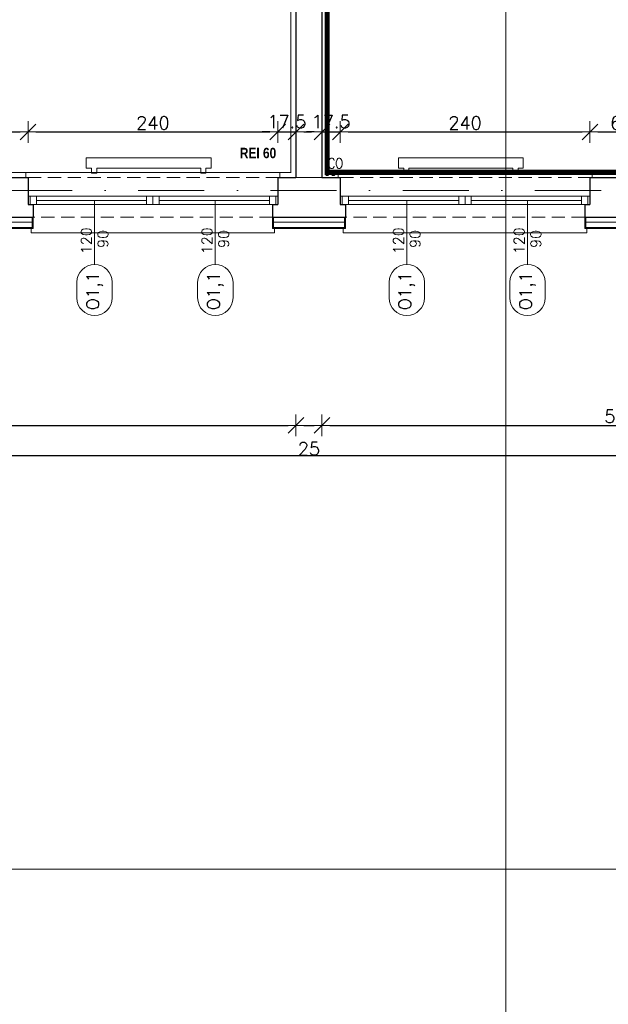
# Model space of a CAD drawing. Header units: millimetres. Extents: x 23192 to 177760, y -399809 to -79279.
# Tile 113 of 256: x 50813 to 51379, y -196383 to -195436. Entities that reach past the tile are written whole.
import ezdxf
from ezdxf.enums import TextEntityAlignment as Align

# ---------------------------------------------------------------- set-up
doc = ezdxf.new("R2010")
doc.units = ezdxf.units.MM
for name, pattern in [('2_3', [1, 0.5, -0.5]), ('DASHDOT', [25.4, 12.7, -6.35, 0, -6.35]), ('HIDDEN', [9.525, 6.35, -3.175]), ('STRICHLINIE', [0.75, 0.5, -0.25])]:
    doc.linetypes.add(name, pattern=pattern)
doc.layers.get('0').update_dxf_attribs({"lineweight": 0})
for name, color, linetype, lineweight in [('! WYPOSAŻENIE', 252, 'Continuous', 5), ('!! 0_ Istn-okna', 6, 'Continuous', 13), ('!! 0_ Istn-sciany', 3, 'Continuous', 30), ('!! 0_ Istn-widok', 1, 'Continuous', 15), ('!! 0_Istn-armatura', 6, 'Continuous', 9), ('!! 0_Istn-cienka', 4, 'Continuous', 9), ('!! 0_Opis_okna', 8, 'Continuous', 15), ('!! 1  WYDZIELENIE PPOŻ', 252, 'Continuous', 0), ('!! 1_ tynk zewn  - nowy', 21, 'Continuous', 20), ('!! 1_PROJ Sciany', 2, 'Continuous', 40), ('!! 2_ remont Ocieplenie', 4, 'ZIGZAG', 5), ('!! wymiary osi', 250, 'Continuous', 9), ('0-osie-liniA', 14, 'DASHDOT', 5)]:
    doc.layers.add(name, color=color, linetype=linetype, lineweight=lineweight)
doc.layers.add('!! 0_Istn-grzejniki', color=7, linetype='Continuous', lineweight=0, plot=False)
doc.layers.add('!! 0_ramki', color=66, linetype='Continuous', lineweight=9, plot=False)
doc.styles.add('ARCHETYP', font='romans.shx', dxfattribs={"height": 15})
doc.styles.add('STYLE7', font='ARIALNB.TTF')
doc.styles.add('TXT', font='simplex.shx')
doc.linetypes.add('ZIGZAG', pattern='A,0.00254,-5.08,[131,ltypeshp.shx,S=5.08,R=0,X=-5.08,Y=0],-10.16,[131,ltypeshp.shx,S=5.08,R=180,X=5.08,Y=0],-5.08', length=20.32254)
doc.dimstyles.new('DIM50', dxfattribs={"dimscale": 5, "dimtxt": 2.5, "dimasz": 1.5, "dimexe": 0, "dimexo": 0, "dimgap": 0.5, "dimtad": 1, "dimdec": 4, "dimrnd": 0.5, "dimdsep": 46, "dimtxsty": 'TXT', "dimblk1": 'TICK1', "dimblk2": 'TICK1', "dimsah": 1, "dimcen": 0, "dimse1": 1, "dimse2": 1, "dimclrd": 1, "dimclre": 7, "dimclrt": 9, "dimadec": 0, "dimazin": 0, "dimtfac": 1, "dimtdec": 4, "dimtmove": 2, "dimatfit": 3, "dimldrblk": 'TICK1', "dimfxl": 1, "dimtolj": 1, "dimarcsym": 0})

# ---------------------------------------------------------------- blocks, each defined once
blk = doc.blocks.new('BLOK OSI')
at = {"layer": '0-osie-liniA', "ltscale": 5}
blk.add_lwpolyline([(48639.33021, -195663.0883), (55424.2848, -195663.0883)], dxfattribs=at)
blk = doc.blocks.new('1_ok-opis')
blk.add_line((0, 111.61), (0, 50))
for points in [[(-17, 128.61), (-17, 143.61)], [(17, 128.61), (17, 143.61)]]:
    blk.add_lwpolyline(points)
for centre, start, end in [((0, 143.61), 0, 180), ((0, 128.61), 180, 0)]:
    blk.add_arc(centre, 17, start, end)
at = {"style": 'ARCHETYP'}
for tag, height, rotation, p in [('NR', 12, 90, (0, 136.9)), ('NR', 12, 270, (0, 136.9)), ('SZEROKOŚĆ', 10, 90, (-8, 78.29)), ('WYSOKOŚĆ', 10, 270, (-8, 78.29)), ('WYSOKOŚĆ', 10, 90, (8, 78.29)), ('SZEROKOŚĆ', 10, 270, (8, 78.29))]:
    blk.add_attdef(tag, text='', height=height, rotation=rotation, dxfattribs=at).set_placement(p, align=Align.MIDDLE)
blk = doc.blocks.new('TICK1')
at = {"color": 0}
for p, q in [((0, -1.4), (0, 1.4)), ((0, 0), (-1, 0))]:
    blk.add_line(p, q, dxfattribs=at)
at = {"color": 2}
blk.add_line((-1, -1), (1, 1), dxfattribs=at)
blk = doc.blocks.new('*D2291')
at = {"layer": '!! wymiary osi', "color": 1, "lineweight": -2, "transparency": 16777216}
blk.add_line((48888.21, -195854.74), (51948.21, -195854.74), dxfattribs=at)
at = {"layer": 'DEFPOINTS', "color": 0, "transparency": 16777216}
for p in [(48880.71, -195636.59), (51955.71, -195636.59), (51955.71, -195854.74)]:
    blk.add_point(p, dxfattribs=at)
at = {"layer": '!! wymiary osi', "color": 1, "lineweight": -2, "transparency": 16777216, "xscale": 7.5, "yscale": 7.5, "zscale": 7.5, "rotation": 180}
blk.add_blockref('TICK1', (48880.71, -195854.74), dxfattribs=at)
at = {"layer": '!! wymiary osi', "color": 1, "lineweight": -2, "transparency": 16777216, "xscale": 7.5, "yscale": 7.5, "zscale": 7.5}
blk.add_blockref('TICK1', (51955.71, -195854.74), dxfattribs=at)
at = {"layer": '!! wymiary osi', "color": 9, "transparency": 16777216, "insert": (50418.21, -195845.99), "char_height": 12.5, "attachment_point": 5, "style": 'TXT'}
blk.add_mtext('\\A1;3075', dxfattribs=at)
blk = doc.blocks.new('*D2307')
at = {"layer": '!! wymiary osi', "color": 1, "lineweight": -2, "transparency": 16777216}
blk.add_line((50503.21, -195825.86), (51071.21, -195825.86), dxfattribs=at)
at = {"layer": 'DEFPOINTS', "color": 0, "transparency": 16777216}
for p in [(50495.71, -195587.59), (51078.71, -195587.59), (51078.71, -195825.86)]:
    blk.add_point(p, dxfattribs=at)
at = {"layer": '!! wymiary osi', "color": 1, "lineweight": -2, "transparency": 16777216, "xscale": 7.5, "yscale": 7.5, "zscale": 7.5, "rotation": 180}
blk.add_blockref('TICK1', (50495.71, -195825.86), dxfattribs=at)
at = {"layer": '!! wymiary osi', "color": 1, "lineweight": -2, "transparency": 16777216, "xscale": 7.5, "yscale": 7.5, "zscale": 7.5}
blk.add_blockref('TICK1', (51078.71, -195825.86), dxfattribs=at)
at = {"layer": '!! wymiary osi', "color": 9, "transparency": 16777216, "insert": (50787.21, -195817.11), "char_height": 12.5, "attachment_point": 5, "style": 'TXT'}
blk.add_mtext('\\A1;583', dxfattribs=at)
blk = doc.blocks.new('*D2308')
at = {"layer": '!! wymiary osi', "color": 1, "lineweight": -2, "transparency": 16777216}
blk.add_line((51086.21, -195825.86), (51096.21, -195825.86), dxfattribs=at)
at = {"layer": 'DEFPOINTS', "color": 0, "transparency": 16777216}
for p in [(51078.71, -195587.59), (51103.71, -195587.59), (51103.71, -195825.86)]:
    blk.add_point(p, dxfattribs=at)
at = {"layer": '!! wymiary osi', "color": 1, "lineweight": -2, "transparency": 16777216, "xscale": 7.5, "yscale": 7.5, "zscale": 7.5, "rotation": 180}
blk.add_blockref('TICK1', (51078.71, -195825.86), dxfattribs=at)
at = {"layer": '!! wymiary osi', "color": 1, "lineweight": -2, "transparency": 16777216, "xscale": 7.5, "yscale": 7.5, "zscale": 7.5}
blk.add_blockref('TICK1', (51103.71, -195825.86), dxfattribs=at)
at = {"layer": '!! wymiary osi', "color": 9, "transparency": 16777216, "insert": (51091.21, -195848.36), "char_height": 12.5, "attachment_point": 5, "style": 'TXT'}
blk.add_mtext('\\A1;25', dxfattribs=at)
blk = doc.blocks.new('*D2309')
at = {"layer": '!! wymiary osi', "color": 1, "lineweight": -2, "transparency": 16777216}
blk.add_line((51111.21, -195825.86), (51671.21, -195825.86), dxfattribs=at)
at = {"layer": 'DEFPOINTS', "color": 0, "transparency": 16777216}
for p in [(51103.71, -195587.59), (51678.71, -195587.59), (51678.71, -195825.86)]:
    blk.add_point(p, dxfattribs=at)
at = {"layer": '!! wymiary osi', "color": 1, "lineweight": -2, "transparency": 16777216, "xscale": 7.5, "yscale": 7.5, "zscale": 7.5, "rotation": 180}
blk.add_blockref('TICK1', (51103.71, -195825.86), dxfattribs=at)
at = {"layer": '!! wymiary osi', "color": 1, "lineweight": -2, "transparency": 16777216, "xscale": 7.5, "yscale": 7.5, "zscale": 7.5}
blk.add_blockref('TICK1', (51678.71, -195825.86), dxfattribs=at)
at = {"layer": '!! wymiary osi', "color": 9, "transparency": 16777216, "insert": (51391.21, -195817.11), "char_height": 12.5, "attachment_point": 5, "style": 'TXT'}
blk.add_mtext('\\A1;575', dxfattribs=at)
blk = doc.blocks.new('*D2350')
at = {"layer": '!! wymiary osi', "color": 1, "lineweight": -2, "transparency": 16777216}
blk.add_line((50768.72, -195543.73), (50813.72, -195543.73), dxfattribs=at)
at = {"layer": 'DEFPOINTS', "color": 0, "transparency": 16777216}
for p in [(50821.22, -195543.73), (50761.22, -195587.59), (50821.22, -195587.59)]:
    blk.add_point(p, dxfattribs=at)
at = {"layer": '!! wymiary osi', "color": 1, "lineweight": -2, "transparency": 16777216, "xscale": 7.5, "yscale": 7.5, "zscale": 7.5, "rotation": 180}
blk.add_blockref('TICK1', (50761.22, -195543.73), dxfattribs=at)
at = {"layer": '!! wymiary osi', "color": 1, "lineweight": -2, "transparency": 16777216, "xscale": 7.5, "yscale": 7.5, "zscale": 7.5}
blk.add_blockref('TICK1', (50821.22, -195543.73), dxfattribs=at)
at = {"layer": '!! wymiary osi', "color": 9, "transparency": 16777216, "insert": (50791.22, -195534.98), "char_height": 12.5, "attachment_point": 5, "style": 'TXT'}
blk.add_mtext('\\A1;60', dxfattribs=at)
blk = doc.blocks.new('*D2351')
at = {"layer": '!! wymiary osi', "color": 1, "lineweight": -2, "transparency": 16777216}
blk.add_line((50828.72, -195543.73), (51053.72, -195543.73), dxfattribs=at)
at = {"layer": 'DEFPOINTS', "color": 0, "transparency": 16777216}
for p in [(51061.22, -195543.73), (50821.22, -195587.59), (51061.22, -195587.59)]:
    blk.add_point(p, dxfattribs=at)
at = {"layer": '!! wymiary osi', "color": 1, "lineweight": -2, "transparency": 16777216, "xscale": 7.5, "yscale": 7.5, "zscale": 7.5, "rotation": 180}
blk.add_blockref('TICK1', (50821.22, -195543.73), dxfattribs=at)
at = {"layer": '!! wymiary osi', "color": 1, "lineweight": -2, "transparency": 16777216, "xscale": 7.5, "yscale": 7.5, "zscale": 7.5}
blk.add_blockref('TICK1', (51061.22, -195543.73), dxfattribs=at)
at = {"layer": '!! wymiary osi', "color": 9, "transparency": 16777216, "insert": (50941.22, -195534.98), "char_height": 12.5, "attachment_point": 5, "style": 'TXT'}
blk.add_mtext('\\A1;240', dxfattribs=at)
blk = doc.blocks.new('*D2352')
at = {"layer": '!! wymiary osi', "color": 1, "lineweight": -2, "transparency": 16777216}
for p, q in [((51053.72, -195543.73), (51046.22, -195543.73)), ((51061.22, -195543.73), (51078.71, -195543.73)), ((51086.21, -195543.73), (51093.71, -195543.73))]:
    blk.add_line(p, q, dxfattribs=at)
at = {"layer": 'DEFPOINTS', "color": 0, "transparency": 16777216}
for p in [(51078.71, -195543.73), (51061.22, -195587.59), (51078.71, -195587.59)]:
    blk.add_point(p, dxfattribs=at)
at = {"layer": '!! wymiary osi', "color": 1, "lineweight": -2, "transparency": 16777216, "xscale": 7.5, "yscale": 7.5, "zscale": 7.5}
blk.add_blockref('TICK1', (51061.22, -195543.73), dxfattribs=at)
at = {"layer": '!! wymiary osi', "color": 1, "lineweight": -2, "transparency": 16777216, "xscale": 7.5, "yscale": 7.5, "zscale": 7.5, "rotation": 180}
blk.add_blockref('TICK1', (51078.71, -195543.73), dxfattribs=at)
at = {"layer": '!! wymiary osi', "color": 9, "transparency": 16777216, "insert": (51069.96, -195533.73), "char_height": 12.5, "attachment_point": 5, "style": 'TXT'}
blk.add_mtext('\\A1;17.5', dxfattribs=at)
blk = doc.blocks.new('*D2353')
at = {"layer": '!! wymiary osi', "color": 1, "lineweight": -2, "transparency": 16777216}
for p, q in [((51096.21, -195543.73), (51088.71, -195543.73)), ((51103.71, -195543.73), (51121.22, -195543.73)), ((51128.72, -195543.73), (51136.22, -195543.73))]:
    blk.add_line(p, q, dxfattribs=at)
at = {"layer": 'DEFPOINTS', "color": 0, "transparency": 16777216}
for p in [(51121.22, -195543.73), (51103.71, -195587.59), (51121.22, -195587.59)]:
    blk.add_point(p, dxfattribs=at)
at = {"layer": '!! wymiary osi', "color": 1, "lineweight": -2, "transparency": 16777216, "xscale": 7.5, "yscale": 7.5, "zscale": 7.5}
blk.add_blockref('TICK1', (51103.71, -195543.73), dxfattribs=at)
at = {"layer": '!! wymiary osi', "color": 1, "lineweight": -2, "transparency": 16777216, "xscale": 7.5, "yscale": 7.5, "zscale": 7.5, "rotation": 180}
blk.add_blockref('TICK1', (51121.22, -195543.73), dxfattribs=at)
at = {"layer": '!! wymiary osi', "color": 9, "transparency": 16777216, "insert": (51112.46, -195533.73), "char_height": 12.5, "attachment_point": 5, "style": 'TXT'}
blk.add_mtext('\\A1;17.5', dxfattribs=at)
blk = doc.blocks.new('*D2354')
at = {"layer": '!! wymiary osi', "color": 1, "lineweight": -2, "transparency": 16777216}
blk.add_line((51128.72, -195543.73), (51353.72, -195543.73), dxfattribs=at)
at = {"layer": 'DEFPOINTS', "color": 0, "transparency": 16777216}
for p in [(51361.22, -195543.73), (51121.22, -195587.59), (51361.22, -195587.59)]:
    blk.add_point(p, dxfattribs=at)
at = {"layer": '!! wymiary osi', "color": 1, "lineweight": -2, "transparency": 16777216, "xscale": 7.5, "yscale": 7.5, "zscale": 7.5, "rotation": 180}
blk.add_blockref('TICK1', (51121.22, -195543.73), dxfattribs=at)
at = {"layer": '!! wymiary osi', "color": 1, "lineweight": -2, "transparency": 16777216, "xscale": 7.5, "yscale": 7.5, "zscale": 7.5}
blk.add_blockref('TICK1', (51361.22, -195543.73), dxfattribs=at)
at = {"layer": '!! wymiary osi', "color": 9, "transparency": 16777216, "insert": (51241.22, -195534.98), "char_height": 12.5, "attachment_point": 5, "style": 'TXT'}
blk.add_mtext('\\A1;240', dxfattribs=at)
blk = doc.blocks.new('*D2355')
at = {"layer": '!! wymiary osi', "color": 1, "lineweight": -2, "transparency": 16777216}
blk.add_line((51368.72, -195543.73), (51413.72, -195543.73), dxfattribs=at)
at = {"layer": 'DEFPOINTS', "color": 0, "transparency": 16777216}
for p in [(51421.22, -195543.73), (51361.22, -195587.59), (51421.22, -195587.59)]:
    blk.add_point(p, dxfattribs=at)
at = {"layer": '!! wymiary osi', "color": 1, "lineweight": -2, "transparency": 16777216, "xscale": 7.5, "yscale": 7.5, "zscale": 7.5, "rotation": 180}
blk.add_blockref('TICK1', (51361.22, -195543.73), dxfattribs=at)
at = {"layer": '!! wymiary osi', "color": 1, "lineweight": -2, "transparency": 16777216, "xscale": 7.5, "yscale": 7.5, "zscale": 7.5}
blk.add_blockref('TICK1', (51421.22, -195543.73), dxfattribs=at)
at = {"layer": '!! wymiary osi', "color": 9, "transparency": 16777216, "insert": (51391.22, -195534.98), "char_height": 12.5, "attachment_point": 5, "style": 'TXT'}
blk.add_mtext('\\A1;60', dxfattribs=at)
blk = doc.blocks.new('*D2576')
at = {"layer": '!! wymiary osi', "color": 1, "lineweight": -2, "transparency": 16777216}
blk.add_line((51415.47, -195091.09), (51415.47, -195580.09), dxfattribs=at)
at = {"layer": 'DEFPOINTS', "color": 0, "transparency": 16777216}
for p in [(51361.71, -195083.59), (51361.22, -195587.59), (51415.47, -195587.59)]:
    blk.add_point(p, dxfattribs=at)
at = {"layer": '!! wymiary osi', "color": 1, "lineweight": -2, "transparency": 16777216, "xscale": 7.5, "yscale": 7.5, "zscale": 7.5}
for p, rotation in [((51415.47, -195083.59), 90), ((51415.47, -195587.59), 270)]:
    blk.add_blockref('TICK1', p, dxfattribs=dict(at, rotation=rotation))
at = {"layer": '!! wymiary osi', "color": 9, "transparency": 16777216, "insert": (51406.72, -195335.59), "char_height": 12.5, "attachment_point": 5, "rotation": 90, "style": 'TXT'}
blk.add_mtext('\\A1;504', dxfattribs=at)

msp = doc.modelspace()

# ---------------------------------------------------------------- linework, layer by layer
at = {"layer": '!! 0_ Istn-okna'}
for points in [[(50821.21802, -195605.5883), (51061.21802, -195605.5883)], [(50829.21802, -195609.5883), (50935.21802, -195609.5883)], [(50947.21802, -195609.5883), (51053.21802, -195609.5883)], [(51121.21802, -195605.5883), (51361.21802, -195605.5883)], [(51129.21802, -195609.5883), (51235.21802, -195609.5883)], [(51247.21802, -195609.5883), (51353.21802, -195609.5883)], [(50821.21802, -195613.5883), (51061.21802, -195613.5883)], [(51121.21802, -195613.5883), (51361.21802, -195613.5883)]]:
    msp.add_lwpolyline(points, dxfattribs=at)
for points in [[(50823.21802, -195613.5883), (50829.21802, -195613.5883), (50829.21802, -195605.5883), (50823.21802, -195605.5883)], [(50935.21802, -195613.5883), (50941.21802, -195613.5883), (50941.21802, -195605.5883), (50935.21802, -195605.5883)], [(50941.21802, -195613.5883), (50947.21802, -195613.5883), (50947.21802, -195605.5883), (50941.21802, -195605.5883)], [(51053.21802, -195613.5883), (51059.21802, -195613.5883), (51059.21802, -195605.5883), (51053.21802, -195605.5883)], [(51123.21802, -195613.5883), (51129.21802, -195613.5883), (51129.21802, -195605.5883), (51123.21802, -195605.5883)], [(51235.21802, -195613.5883), (51241.21802, -195613.5883), (51241.21802, -195605.5883), (51235.21802, -195605.5883)], [(51241.21802, -195613.5883), (51247.21802, -195613.5883), (51247.21802, -195605.5883), (51241.21802, -195605.5883)], [(51353.21802, -195613.5883), (51359.21802, -195613.5883), (51359.21802, -195605.5883), (51353.21802, -195605.5883)]]:
    msp.add_lwpolyline(points, close=True, dxfattribs=at)
at = {"layer": '!! 0_ Istn-sciany'}
for points in [[(51078.71142, -194951.5883), (51078.71142, -195587.5883)], [(51103.71142, -194951.5883), (51103.71142, -195587.5883)], [(50761.21802, -195587.5883), (50821.21802, -195587.5883)], [(50821.21802, -195587.5883), (50821.21802, -195613.5883)], [(51061.21802, -195587.5883), (51078.71142, -195587.5883)], [(51061.21802, -195587.5883), (51061.21802, -195613.5883)], [(51103.71142, -195587.5883), (51121.21802, -195587.5883)], [(51121.21802, -195587.5883), (51121.21802, -195613.5883)], [(51361.21802, -195587.5883), (51421.21802, -195587.5883)], [(51361.21802, -195587.5883), (51361.21802, -195613.5883)], [(50821.21802, -195613.5883), (50826.21802, -195613.5883)], [(50826.21802, -195613.5883), (50826.21802, -195625.5883)], [(51056.21802, -195613.5883), (51061.21802, -195613.5883)], [(51056.21802, -195613.5883), (51056.21802, -195625.5883)], [(51121.21802, -195613.5883), (51126.21802, -195613.5883)], [(51126.21802, -195613.5883), (51126.21802, -195625.5883)], [(51356.21802, -195613.5883), (51361.21802, -195613.5883)], [(51356.21802, -195613.5883), (51356.21802, -195625.5883)], [(50756.21802, -195625.5883), (50826.21802, -195625.5883)], [(51056.21802, -195625.5883), (51126.21802, -195625.5883)], [(51356.21802, -195625.5883), (51426.21802, -195625.5883)]]:
    msp.add_lwpolyline(points, dxfattribs=at)
at = {"layer": '!! 0_ Istn-widok'}
for points in [[(50819.21802, -195582.5883), (51063.21802, -195582.5883)], [(50819.21802, -195587.5883), (50819.21802, -195582.5883)], [(51063.21802, -195587.5883), (51063.21802, -195582.5883)], [(51103.71142, -195587.5883), (51078.71142, -195587.5883)], [(51119.21802, -195582.5883), (51363.21802, -195582.5883)], [(51119.21802, -195587.5883), (51119.21802, -195582.5883)], [(51363.21802, -195587.5883), (51363.21802, -195582.5883)], [(50824.21802, -195635.5883), (50824.21802, -195640.5883)], [(51058.21802, -195635.5883), (51058.21802, -195640.5883)], [(51124.21802, -195635.5883), (51124.21802, -195640.5883)], [(51358.21802, -195635.5883), (51358.21802, -195640.5883)], [(51058.21802, -195640.5883), (50824.21802, -195640.5883)], [(51358.21802, -195640.5883), (51124.21802, -195640.5883)]]:
    msp.add_lwpolyline(points, dxfattribs=at)
at = {"layer": '!! 0_Istn-armatura'}
for centre in [(51108.71142, -195583.5883), (51114.71142, -195583.5883)]:
    msp.add_circle(centre, 2, dxfattribs=at)
at = {"layer": '!! 0_Istn-cienka', "linetype": 'HIDDEN', "ltscale": 2}
for points in [[(50821.21802, -195587.5883), (51061.21802, -195587.5883)], [(51121.21802, -195587.5883), (51361.21802, -195587.5883)], [(51056.21802, -195625.5883), (50826.21802, -195625.5883)], [(51356.21802, -195625.5883), (51126.21802, -195625.5883)]]:
    msp.add_lwpolyline(points, dxfattribs=at)
at = {"layer": '!! 0_Istn-grzejniki'}
for points in [[(50882.21802, -195583.42942), (50882.21802, -195578.42942), (50877.21802, -195578.42942), (50877.21802, -195568.42942), (50997.21802, -195568.42942), (50997.21802, -195578.42942), (50992.21802, -195578.42942), (50992.21802, -195583.42942), (50987.21802, -195583.42942), (50987.21802, -195578.42942), (50887.21802, -195578.42942), (50887.21802, -195583.42942)], [(51182.21802, -195583.42942), (51182.21802, -195578.42942), (51177.21802, -195578.42942), (51177.21802, -195568.42942), (51297.21802, -195568.42942), (51297.21802, -195578.42942), (51292.21802, -195578.42942), (51292.21802, -195583.42942), (51287.21802, -195583.42942), (51287.21802, -195578.42942), (51187.21802, -195578.42942), (51187.21802, -195583.42942)]]:
    msp.add_lwpolyline(points, close=True, dxfattribs=at)
at = {"layer": '!! 0_ramki'}
for points in [[(48565.42916, -193282.57641), (52765.42916, -193282.57641), (52765.42916, -196252.57641), (48565.42916, -196252.57641)], [(51280.42916, -198945.67237), (51280.42916, -194745.67237), (54250.42916, -194745.67237), (54250.42916, -198945.67237)]]:
    msp.add_lwpolyline(points, close=True, dxfattribs=at)
at = {"layer": '!! 1  WYDZIELENIE PPOŻ', "color": 20, "linetype": '2_3', "ltscale": 10, "true_color": 0xf65c09, "const_width": 1}
msp.add_lwpolyline([(50208.71142, -195582.5883), (51073.71142, -195582.5883), (51073.71142, -194956.5883), (50208.71142, -194956.5883)], close=True, dxfattribs=at)
at = {"layer": '!! 1_ tynk zewn  - nowy'}
for points in [[(50825.21802, -195625.5883), (50825.21802, -195636.5883)], [(50826.21802, -195625.5883), (50826.21802, -195636.5883)], [(51056.21802, -195625.5883), (51056.21802, -195636.5883)], [(51057.21802, -195625.5883), (51057.21802, -195636.5883)], [(51125.21802, -195625.5883), (51125.21802, -195636.5883)], [(51126.21802, -195625.5883), (51126.21802, -195636.5883)], [(51356.21802, -195625.5883), (51356.21802, -195636.5883)], [(51357.21802, -195625.5883), (51357.21802, -195636.5883)], [(50826.21802, -195635.5883), (50756.21802, -195635.5883)], [(50826.21802, -195636.5883), (50756.21802, -195636.5883)], [(51126.21802, -195635.5883), (51056.21802, -195635.5883)], [(51126.21802, -195636.5883), (51056.21802, -195636.5883)], [(51426.21802, -195635.5883), (51356.21802, -195635.5883)], [(51426.21802, -195636.5883), (51356.21802, -195636.5883)]]:
    msp.add_lwpolyline(points, dxfattribs=at)
at = {"layer": '!! 1_PROJ Sciany', "color": 92, "linetype": 'STRICHLINIE', "ltscale": 25, "true_color": 0x00c200, "const_width": 5}
msp.add_lwpolyline([(52004.71142, -195582.5883), (53173.71142, -195582.5883), (53173.71142, -195567.04591), (54961.71142, -195569.58121), (54961.71142, -194921.5883), (54974.71142, -194921.5883), (54974.71142, -194356.5883), (54755.71142, -194356.5883), (54755.71142, -194956.5883), (53237.71142, -194956.5883), (53237.71142, -194656.5883), (52860.74164, -194656.5883), (52856.74164, -193996.5883), (51721.71142, -193996.5883), (51721.71142, -194956.5883), (51366.71142, -194956.5883), (51366.71142, -195088.5883), (51108.71142, -195088.5883), (51108.71142, -195582.5883)], close=True, dxfattribs=at)
at = {"layer": '!! 2_ remont Ocieplenie', "linetype": 'ZIGZAG', "ltscale": 0.75}
for points in [[(50826.21802, -195630.5883), (50756.21802, -195630.5883)], [(51126.21802, -195630.5883), (51056.21802, -195630.5883)], [(51426.21802, -195630.5883), (51356.21802, -195630.5883)]]:
    msp.add_lwpolyline(points, dxfattribs=at)

# ---------------------------------------------------------------- block references
at = {"layer": '!! 0_Opis_okna'}
ref = msp.add_blockref('1_ok-opis', (50885.21802, -195559.5883), dxfattribs=dict(at, rotation=180))
ref.add_attrib('SZEROKOŚĆ', '120', dxfattribs={"layer": '0', "height": 10, "rotation": 90, "style": 'ARCHETYP'}).set_placement((50877.21802, -195648.30871), align=Align.MIDDLE)
ref.add_attrib('WYSOKOŚĆ', '90', dxfattribs={"layer": '0', "height": 10, "rotation": 90, "style": 'ARCHETYP'}).set_placement((50893.21802, -195646.53526), align=Align.MIDDLE)
ref.add_attrib('NR', 'O1,1', dxfattribs={"layer": '0', "height": 12, "rotation": 90, "style": 'ARCHETYP'}).set_placement((50885.21802, -195696.48975), align=Align.MIDDLE)
ref = msp.add_blockref('1_ok-opis', (51001.21802, -195559.5883), dxfattribs=dict(at, rotation=180))
ref.add_attrib('SZEROKOŚĆ', '120', dxfattribs={"layer": '0', "height": 10, "rotation": 90, "style": 'ARCHETYP'}).set_placement((50993.21802, -195648.30871), align=Align.MIDDLE)
ref.add_attrib('WYSOKOŚĆ', '90', dxfattribs={"layer": '0', "height": 10, "rotation": 90, "style": 'ARCHETYP'}).set_placement((51009.21802, -195646.53526), align=Align.MIDDLE)
ref.add_attrib('NR', 'O1,1', dxfattribs={"layer": '0', "height": 12, "rotation": 90, "style": 'ARCHETYP'}).set_placement((51001.21802, -195696.48975), align=Align.MIDDLE)
ref = msp.add_blockref('1_ok-opis', (51185.21802, -195559.5883), dxfattribs=dict(at, rotation=180))
ref.add_attrib('SZEROKOŚĆ', '120', dxfattribs={"layer": '0', "height": 10, "rotation": 90, "style": 'ARCHETYP'}).set_placement((51177.21802, -195648.30871), align=Align.MIDDLE)
ref.add_attrib('WYSOKOŚĆ', '90', dxfattribs={"layer": '0', "height": 10, "rotation": 90, "style": 'ARCHETYP'}).set_placement((51193.21802, -195646.53526), align=Align.MIDDLE)
ref.add_attrib('NR', 'O1,1', dxfattribs={"layer": '0', "height": 12, "rotation": 90, "style": 'ARCHETYP'}).set_placement((51185.21802, -195696.48975), align=Align.MIDDLE)
ref = msp.add_blockref('1_ok-opis', (51301.21802, -195559.5883), dxfattribs=dict(at, rotation=180))
ref.add_attrib('SZEROKOŚĆ', '120', dxfattribs={"layer": '0', "height": 10, "rotation": 90, "style": 'ARCHETYP'}).set_placement((51293.21802, -195648.30871), align=Align.MIDDLE)
ref.add_attrib('WYSOKOŚĆ', '90', dxfattribs={"layer": '0', "height": 10, "rotation": 90, "style": 'ARCHETYP'}).set_placement((51309.21802, -195646.53526), align=Align.MIDDLE)
ref.add_attrib('NR', 'O1,1', dxfattribs={"layer": '0', "height": 12, "rotation": 90, "style": 'ARCHETYP'}).set_placement((51301.21802, -195696.48975), align=Align.MIDDLE)
at = {"layer": '!! wymiary osi'}
msp.add_blockref('BLOK OSI', (0, 63), dxfattribs=at)

# ---------------------------------------------------------------- texts
at = {"layer": '! WYPOSAŻENIE', "color": 20, "true_color": 0xf65c09, "insert": (51024.72102, -195558.94868), "char_height": 10, "attachment_point": 1, "style": 'STYLE7'}
msp.add_mtext_dynamic_manual_height_columns('REI 60', width=58.1261145, gutter_width=75, heights=[0], dxfattribs=at)
at = {"layer": '!! 0_Istn-armatura', "style": 'ARCHETYP', "width": 0.8}
msp.add_text('CO', height=10, rotation=0.00000004, dxfattribs=at).set_placement((51109.27644, -195578.83832))

# ---------------------------------------------------------------- dimensions: what is measured, and where the dimension line sits
at = {"layer": '!! wymiary osi'}
dim = msp.add_linear_dim(base=(51415.47144, -195587.5883), p1=(51361.71142, -195083.5883), p2=(51361.21802, -195587.5883), angle=90, dimstyle='DIM50', dxfattribs=at)
dim.commit()
dim.dimension.update_dxf_attribs({"geometry": '*D2576', "text_midpoint": (51406.72144, -195335.5883)})
for base, p1, p2, picture, middle in [((50821.21802, -195543.72628), (50761.21802, -195587.5883), (50821.21802, -195587.5883), '*D2350', (50791.21802, -195534.97628)), ((51061.21802, -195543.72628), (50821.21802, -195587.5883), (51061.21802, -195587.5883), '*D2351', (50941.21802, -195534.97628)), ((51078.71142, -195543.72628), (51061.21802, -195587.5883), (51078.71142, -195587.5883), '*D2352', (51069.96472, -195533.72628)), ((51121.21802, -195543.72628), (51103.71142, -195587.5883), (51121.21802, -195587.5883), '*D2353', (51112.46472, -195533.72628)), ((51361.21802, -195543.72628), (51121.21802, -195587.5883), (51361.21802, -195587.5883), '*D2354', (51241.21802, -195534.97628)), ((51421.21802, -195543.72628), (51361.21802, -195587.5883), (51421.21802, -195587.5883), '*D2355', (51391.21802, -195534.97628)), ((51078.71142, -195825.85653), (50495.71142, -195587.5883), (51078.71142, -195587.5883), '*D2307', (50787.21142, -195817.10653)), ((51103.71142, -195825.85653), (51078.71142, -195587.5883), (51103.71142, -195587.5883), '*D2308', (51091.21142, -195848.35653)), ((51678.71142, -195825.85653), (51103.71142, -195587.5883), (51678.71142, -195587.5883), '*D2309', (51391.21142, -195817.10653)), ((51955.71142, -195854.73717), (48880.71142, -195636.5883), (51955.71142, -195636.5883), '*D2291', (50418.21142, -195845.98717))]:
    dim = msp.add_linear_dim(base=base, p1=p1, p2=p2, dimstyle='DIM50', dxfattribs=at)
    dim.commit()
    dim.dimension.update_dxf_attribs({"geometry": picture, "text_midpoint": middle})

doc.saveas('drawing.dxf')
